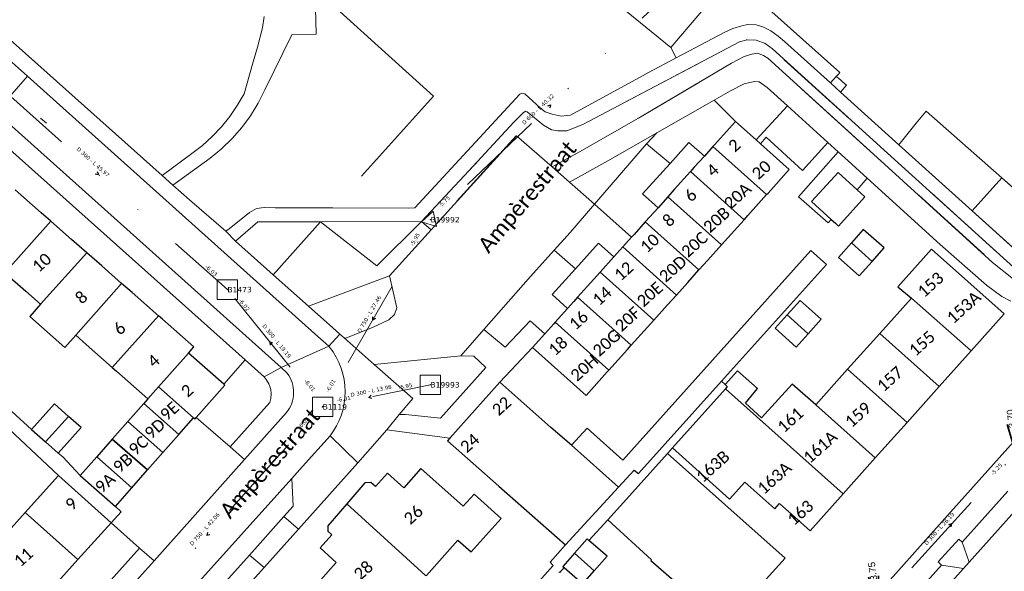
# Model space of a CAD drawing. Header units: metres. Extents: x 113074 to 114313, y 482627 to 483855.
# Tile 28 of 78: x 113354 to 113479, y 483419 to 483489. Entities that reach past the tile are written whole.
import ezdxf
from ezdxf.enums import TextEntityAlignment as Align

# ---------------------------------------------------------------- set-up
doc = ezdxf.new("R2010")
doc.units = ezdxf.units.M
doc.header["$MEASUREMENT"] = 0
doc.linetypes.add('DGN Style 2', pattern=[50.429501, 30.257701, -20.1718])
doc.linetypes.add('DGN Style 6', pattern=[30.473618, 0.016022, -6.408752, 11.215317, -6.408752, 0.016022, -6.408752])
for name, color, linetype, lineweight in [('BGT-Lijnen - BTD BEGROEID TERREINDEEL (v)', 94, 'Continuous', 13), ('BGT-Lijnen - BTD Groenvoorziening  gras- en kruidachtigen (v)', 94, 'Continuous', 13), ('BGT-Lijnen - BTD Groenvoorziening  heesters (v)', 94, 'Continuous', 13), ('BGT-Lijnen - BTD Struiken (v)', 94, 'Continuous', 13), ('BGT-Lijnen - Huisnummer overig (t)', 252, 'Continuous', 13), ('BGT-Lijnen - ORL Straatnaam (t)', 7, 'Continuous', 13), ('BGT-Lijnen - OTD Onverhard (v)', 7, 'Continuous', 13), ('BGT-Lijnen - OTD Open verharding (v)', 7, 'Continuous', 13), ('BGT-Lijnen - PND grondvlak pand (v_mv)', 1, 'Continuous', 13), ('BGT-Lijnen - WGD Fietspad (v)', 7, 'Continuous', 13), ('BGT-Lijnen - WGD Inrit (v)', 7, 'Continuous', 13), ('BGT-Lijnen - WGD Parkeervlak (v)', 7, 'Continuous', 13), ('BGT-Lijnen - WGD Rijbaan - Lokale weg (v)', 7, 'Continuous', 13), ('BGT-Lijnen - WGD Rijbaan - Lokale weg verkeersdrempel (v)', 7, 'Continuous', 13), ('BGT-Lijnen - WGD Voetpad (v)', 7, 'Continuous', 13), ('BGT-Lijnen - XXX Brandgang OTD (v)', 7, 'Continuous', 13), ('BGT-Lijnen - XXX Haagvoet BTD (v)', 211, 'Continuous', 13), ('N-INM-INSPECTIEPUT', 1, 'Continuous', 25), ('N-RI-PUTDEKSELHOOGTE-S', 7, 'Continuous', 35), ('Riolering - BOBs', 7, 'Continuous', 13), ('Riolering - Gemengd riool', 7, 'Continuous', 13), ('Riolering - KNOOP_NUMMER', 7, 'Continuous', 13), ('Riolering - KNOOP_RIOOLPUT', 7, 'Continuous', 13), ('Riolering - Leidingtekst', 7, 'Continuous', 13), ('Riolering - Level 63', 7, 'Continuous', 13), ('Riolering - Overstortriool', 7, 'Continuous', 13), ('Riolering - RIO-KNP', 4, 'Continuous', 13), ('Riolering - Stroomrichting', 7, 'Continuous', 13)]:
    doc.layers.add(name, color=color, linetype=linetype, lineweight=lineweight)
doc.styles.add('NLCS-ISO', font='arial.ttf')
doc.styles.add('Style-Calibri', font='calibri.ttf')
doc.styles.add('Style-Verdana', font='verdana.ttf')

# ---------------------------------------------------------------- blocks, each defined once
blk = doc.blocks.new('CDE bijzonder')
at = {"layer": 'Riolering - RIO-KNP', "color": 172}
for p, q in [((-1.14, -0.26), (0.34, 1.08)), ((0.34, 1.08), (0.76, -0.88)), ((0.76, -0.88), (-1.14, -0.26))]:
    blk.add_line(p, q, dxfattribs=at)
blk.add_3dface([(-1.14, -0.26), (0.34, 1.08), (0.76, -0.88)], dxfattribs=at)
blk = doc.blocks.new('rioput')
at = {"layer": 'Riolering - Level 63', "linetype": 'Continuous', "lineweight": 13}
blk.add_3dface([(-1.29, 1.24), (1.29, 1.24), (1.29, -1.24), (-1.29, -1.24)], dxfattribs=at)
blk = doc.blocks.new('SRI-PUTDEKSELHOOGTE-SO')
at = {"layer": 'N-RI-PUTDEKSELHOOGTE-S'}
blk.add_hatch(color=256, dxfattribs=at).paths.add_polyline_path([(0.712, 0.267), (0.587, 0.483), (0, 0)])
for p, q in [((0, 0), (1.174, 0.967)), ((0, 0), (1.424, 0.533)), ((0, 0), (0.587, 0.483)), ((0.612, 0.44), (0.687, 0.31))]:
    blk.add_line(p, q, dxfattribs=at)
at = {"ltscale": 0.1, "style": 'NLCS-ISO'}
blk.add_attdef('PUTHGT', text='', height=0.35, rotation=30, dxfattribs=at).set_placement((0.975, 0.57), align=Align.MIDDLE_LEFT)

msp = doc.modelspace()

# ---------------------------------------------------------------- linework, layer by layer
at = {"layer": 'BGT-Lijnen - BTD BEGROEID TERREINDEEL (v)', "linetype": 'DGN Style 2', "lineweight": 13, "flags": 128}
for points in [[(113392.44, 483523.13), (113397.28, 483517.96), (113436.53, 483485.91)], [(113436.53, 483485.91), (113441.45, 483491.67), (113439.67, 483493.47)], [(113392.04, 483463.74), (113384.08, 483463.73), (113381.23, 483461.28)], [(113381.23, 483461.28), (113386.02, 483457), (113392.04, 483463.74)], [(113384.86, 483444), (113382.47, 483446.17), (113379.76, 483443.07)], [(113385.14, 483443.65), (113384.86, 483443.99), (113384.86, 483444)], [(113385.58, 483442.8), (113385.46, 483443.11), (113385.14, 483443.65)], [(113379.76, 483443.07), (113379.89, 483442.96), (113376.25, 483438.83)], [(113385.76, 483441.9), (113385.71, 483442.42), (113385.58, 483442.8)], [(113385.61, 483440.73), (113385.71, 483441.25), (113385.76, 483441.9)], [(113376.25, 483438.83), (113380.55, 483435.09), (113385.61, 483440.73)]]:
    msp.add_lwpolyline(points, dxfattribs=at)
at = {"layer": 'BGT-Lijnen - BTD Groenvoorziening  gras- en kruidachtigen (v)', "linetype": 'DGN Style 2', "lineweight": 13, "flags": 128}
for points in [[(113436.53, 483485.91), (113397.28, 483517.96), (113394.08, 483490.88)], [(113458.02, 483482.74), (113444.3, 483495.01), (113443.66, 483494.26)], [(113443.66, 483494.26), (113441.45, 483491.67), (113436.53, 483485.91)], [(113394.08, 483490.88), (113406.37, 483479.69), (113393.61, 483465.49)], [(113443.43, 483487.84), (113444.41, 483488.32), (113445.56, 483488.67)], [(113445.56, 483488.67), (113446.31, 483488.83), (113447.38, 483488.79)], [(113447.38, 483488.79), (113448.25, 483488.52), (113449.24, 483488)], [(113436.53, 483485.91), (113437.24, 483484.57), (113443.43, 483487.84)], [(113449.24, 483488), (113450.19, 483487.33), (113450.99, 483486.66)], [(113433.7, 483482.7), (113437.24, 483484.57), (113436.53, 483485.91)], [(113450.99, 483486.66), (113456.82, 483481.39), (113457.57, 483482.23)], [(113423.79, 483477.31), (113432.95, 483482.3), (113433.7, 483482.7)], [(113457.57, 483482.23), (113457.84, 483482.53), (113458.02, 483482.74)], [(113404.01, 483465.52), (113417.35, 483479.96), (113417.63, 483480.11)], [(113417.63, 483480.11), (113417.99, 483480.02), (113419.98, 483478.17)], [(113419.98, 483478.17), (113420.59, 483477.73), (113421.47, 483477.41)], [(113421.47, 483477.41), (113422.6, 483477.16), (113423.79, 483477.31)], [(113393.61, 483465.49), (113403.24, 483465.48), (113404.01, 483465.52)]]:
    msp.add_lwpolyline(points, dxfattribs=at)
at = {"layer": 'BGT-Lijnen - BTD Groenvoorziening  heesters (v)', "linetype": 'DGN Style 2', "lineweight": 13, "flags": 128}
for points in [[(113445.87, 483481.27), (113444.14, 483480.4), (113442.06, 483479.21)], [(113447.21, 483481.56), (113446.6, 483481.46), (113445.87, 483481.27)], [(113448.79, 483480.83), (113447.77, 483481.52), (113447.21, 483481.56)], [(113447.41, 483474.14), (113451.37, 483478.49), (113448.79, 483480.83)], [(113444.77, 483476.5), (113442.06, 483479.21), (113434.77, 483475.04)], [(113442.06, 483479.21), (113444.77, 483476.5), (113447.41, 483474.14)], [(113456.51, 483473.82), (113451.37, 483478.49), (113447.41, 483474.14)], [(113468.99, 483477.79), (113467.74, 483476.27)], [(113474.85, 483465.11), (113478.61, 483469.33), (113468.99, 483477.79)], [(113442.09, 483473.51), (113444.77, 483476.5)], [(113467.74, 483476.27), (113465.51, 483473.54), (113474.85, 483465.11)], [(113433.46, 483473.63), (113434.77, 483475.04), (113428.93, 483471.69)], [(113434.77, 483475.04), (113433.46, 483473.63), (113436.46, 483471.16)], [(113426.85, 483465.97), (113433.46, 483473.63)], [(113436.46, 483471.16), (113433.46, 483473.63), (113426.85, 483465.97)], [(113438.84, 483473.81), (113436.46, 483471.16), (113432.97, 483467.27)], [(113436.46, 483471.16), (113438.84, 483473.81), (113440.81, 483472.09)], [(113439.53, 483470.66), (113440.81, 483472.09), (113438.84, 483473.81)], [(113440.81, 483472.09), (113441.9, 483473.3), (113442.09, 483473.51)], [(113447.41, 483474.14), (113447.94, 483473.66), (113448.65, 483474.49)], [(113448.65, 483474.49), (113453.27, 483470.25), (113456.51, 483473.82)], [(113459.1, 483471.47), (113457.8, 483472.64), (113452.77, 483466.92)], [(113428.93, 483471.69), (113423.69, 483468.78), (113426.85, 483465.97)], [(113432.97, 483467.27), (113436.46, 483471.16)], [(113461.52, 483469.27), (113459.1, 483471.47)], [(113436.17, 483466.92), (113436.98, 483467.82), (113439.04, 483470.11)], [(113439.04, 483470.11), (113439.53, 483470.66)], [(113456.92, 483464.03), (113454.42, 483466.3), (113457.8, 483470.02)], [(113457.8, 483470.02), (113460.24, 483467.81), (113461.52, 483469.27)], [(113478.61, 483469.33), (113474.85, 483465.11), (113484.06, 483456.79)], [(113486.87, 483461.99), (113478.61, 483469.33)], [(113432.97, 483467.27), (113434.92, 483465.52), (113436.17, 483466.92)], [(113434.43, 483464.97), (113434.92, 483465.52), (113432.97, 483467.27)], [(113426.85, 483465.97), (113423.76, 483462.39), (113421.72, 483460.12)], [(113426.85, 483465.97), (113431.55, 483461.76), (113431.88, 483462.13)], [(113430.44, 483460.53), (113431.55, 483461.76), (113426.85, 483465.97)], [(113452.77, 483466.92), (113456.54, 483463.6), (113456.92, 483464.03)], [(113431.88, 483462.13), (113433.3, 483463.72), (113434.43, 483464.97)], [(113392.04, 483463.74), (113386.02, 483457), (113390.49, 483453.01)], [(113404.86, 483463.76), (113392.04, 483463.74), (113399.21, 483458.11)], [(113399.21, 483458.11), (113392.04, 483463.74)], [(113406.09, 483462.71), (113404.86, 483463.76), (113399.21, 483458.11)], [(113399.21, 483458.11), (113404.86, 483463.76)], [(113390.49, 483453.01), (113400.79, 483456.87), (113406.09, 483462.71)], [(113421.72, 483460.12), (113424.42, 483457.74), (113427.36, 483461.01)], [(113429.32, 483459.29), (113427.36, 483461.01), (113424.42, 483457.74)], [(113427.36, 483461.01), (113429.32, 483459.29), (113430.44, 483460.53)], [(113421.72, 483460.12), (113418.71, 483456.77), (113412.8, 483450.03)], [(113421.48, 483454.47), (113424.42, 483457.74), (113421.72, 483460.12)], [(113427.58, 483457.34), (113429.32, 483459.29)], [(113424.42, 483457.74), (113421.48, 483454.47), (113423.43, 483452.72)], [(113424.71, 483454.14), (113426.77, 483456.44), (113427.58, 483457.34)], [(113400.79, 483456.87), (113390.49, 483453.01), (113393.59, 483450.24)], [(113401.45, 483451.92), (113401.73, 483452.78), (113400.79, 483456.87)], [(113423.43, 483452.72), (113421.48, 483454.47)], [(113423.43, 483452.72), (113424.22, 483453.6), (113424.71, 483454.14)], [(113421.67, 483450.75), (113421.85, 483450.95), (113423.43, 483452.72)], [(113398.73, 483450.34), (113400.73, 483451.28), (113401.45, 483451.92)], [(113412.8, 483450.03), (113415.48, 483447.8), (113418.66, 483451.15)], [(113418.66, 483451.15), (113420.52, 483449.48), (113421.67, 483450.75)], [(113393.59, 483450.24), (113394.5, 483449.42), (113395.02, 483448.96)], [(113395.02, 483448.96), (113395.23, 483448.92), (113398.73, 483450.34)], [(113409.87, 483446.69), (113398.85, 483445.6), (113403.76, 483441.27)], [(113413.03, 483445.21), (113411.52, 483446.66), (113409.87, 483446.69)], [(113402.83, 483439.23), (113407.3, 483438.75), (113413.03, 483445.21)], [(113403.76, 483441.27), (113402.01, 483439.24), (113402.83, 483439.23)]]:
    msp.add_lwpolyline(points, dxfattribs=at)
at = {"layer": 'BGT-Lijnen - BTD Struiken (v)', "linetype": 'DGN Style 2', "lineweight": 13, "flags": 128}
for points in [[(113457.81, 483482.06), (113457.57, 483482.23), (113456.82, 483481.39)], [(113456.82, 483481.39), (113458.1, 483480.23), (113458.87, 483481.11)], [(113458.87, 483481.11), (113458.7, 483481.25), (113457.81, 483482.06)]]:
    msp.add_lwpolyline(points, dxfattribs=at)
at = {"layer": 'BGT-Lijnen - ORL Straatnaam (t)', "linetype": 'Continuous', "lineweight": 13, "flags": 128}
msp.add_lwpolyline([(113356.46, 483476.93), (113357.21, 483476.27)], dxfattribs=at)
at = {"layer": 'BGT-Lijnen - OTD Onverhard (v)', "linetype": 'Continuous', "lineweight": 13, "flags": 128}
for points in [[(113444.3, 483495.01), (113458.02, 483482.74), (113457.84, 483482.53)], [(113457.84, 483482.53), (113457.57, 483482.23), (113457.81, 483482.06)], [(113457.81, 483482.06), (113458.7, 483481.25), (113458.87, 483481.11)], [(113458.87, 483481.11), (113458.1, 483480.23), (113465.51, 483473.54)], [(113465.51, 483473.54), (113467.74, 483476.27), (113468.99, 483477.79)], [(113468.99, 483477.79), (113478.61, 483469.33), (113486.87, 483461.99)]]:
    msp.add_lwpolyline(points, dxfattribs=at)
at = {"layer": 'BGT-Lijnen - OTD Open verharding (v)', "linetype": 'Continuous', "lineweight": 13, "flags": 128}
for points in [[(113388.37, 483487.5), (113391.48, 483487.58), (113391.41, 483490.9)], [(113384.86, 483489.85), (113384.67, 483488.39), (113384.03, 483485.94)], [(113384.13, 483478.83), (113384.97, 483480.5), (113388.37, 483487.5)], [(113384.03, 483485.94), (113383.4, 483483.78), (113382.31, 483479.99)], [(113382.31, 483479.99), (113381.46, 483478.52), (113380.5, 483477.13)], [(113382.04, 483475.72), (113383.15, 483477.23), (113384.13, 483478.83)], [(113380.5, 483477.13), (113379.44, 483475.81), (113378.28, 483474.57)], [(113379.46, 483473.02), (113380.81, 483474.32), (113382.04, 483475.72)], [(113378.28, 483474.57), (113377.02, 483473.44), (113375.69, 483472.4)], [(113375.69, 483472.4), (113371.9, 483469.64), (113373.28, 483468.41)], [(113373.28, 483468.41), (113378.01, 483471.84), (113379.46, 483473.02)]]:
    msp.add_lwpolyline(points, dxfattribs=at)
at = {"layer": 'BGT-Lijnen - PND grondvlak pand (v_mv)', "linetype": 'Continuous', "lineweight": 25, "flags": 128}
for points in [[(113444.77, 483476.5), (113442.09, 483473.51), (113441.9, 483473.3)], [(113447.94, 483473.66), (113447.41, 483474.14), (113444.77, 483476.5)], [(113448.9, 483467.39), (113451.59, 483470.39), (113447.94, 483473.66)], [(113441.9, 483473.3), (113440.81, 483472.09), (113439.53, 483470.66)], [(113441.9, 483473.3), (113448.72, 483467.19), (113448.9, 483467.39)], [(113448.72, 483467.19), (113441.9, 483473.3)], [(113439.04, 483470.11), (113436.98, 483467.82), (113436.17, 483466.92)], [(113439.53, 483470.66), (113439.04, 483470.11), (113445.85, 483463.99)], [(113443.8, 483461.7), (113445.85, 483463.99), (113439.04, 483470.11)], [(113457.8, 483470.02), (113454.42, 483466.3), (113456.92, 483464.03)], [(113460.24, 483467.81), (113457.8, 483470.02)], [(113357.77, 483463.8), (113356.54, 483464.89), (113353.22, 483467.81)], [(113445.85, 483463.99), (113446.35, 483464.55), (113448.72, 483467.19)], [(113457.85, 483463.19), (113461.22, 483466.92), (113460.24, 483467.81)], [(113436.17, 483466.92), (113434.92, 483465.52), (113434.43, 483464.97)], [(113442.99, 483460.8), (113436.17, 483466.92)], [(113436.17, 483466.92), (113442.99, 483460.8), (113443.8, 483461.7)], [(113434.43, 483464.97), (113433.3, 483463.72), (113440.12, 483457.61)], [(113350.72, 483458.28), (113351.92, 483457.23), (113357.77, 483463.8)], [(113357.77, 483463.8), (113351.92, 483457.23), (113354.57, 483454.9)], [(113362.32, 483459.79), (113360.38, 483461.5), (113357.77, 483463.8)], [(113433.3, 483463.72), (113431.88, 483462.13), (113431.55, 483461.76)], [(113440.12, 483457.61), (113433.3, 483463.72)], [(113456.92, 483464.03), (113457.47, 483463.54), (113457.85, 483463.19)], [(113463.64, 483460.43), (113461, 483462.75), (113459.5, 483461.05)], [(113431.55, 483461.76), (113430.44, 483460.53), (113437.26, 483454.41)], [(113459.5, 483461.05), (113457.85, 483459.18), (113460.49, 483456.85)], [(113460.49, 483456.85), (113462.12, 483458.7), (113459.5, 483461.05)], [(113459.5, 483461.05), (113462.12, 483458.7), (113463.64, 483460.43)], [(113354.57, 483454.9), (113356.45, 483453.24), (113362.32, 483459.79)], [(113362.32, 483459.79), (113356.45, 483453.24), (113355.09, 483451.7)], [(113366.76, 483455.88), (113364.24, 483458.11), (113362.32, 483459.79)], [(113454.36, 483460.09), (113430.45, 483433.43), (113425.9, 483437.5)], [(113430.44, 483460.53), (113429.32, 483459.29), (113427.58, 483457.34)], [(113436.14, 483453.17), (113437.26, 483454.41), (113430.44, 483460.53)], [(113440.12, 483457.61), (113441.24, 483458.86), (113442.99, 483460.8)], [(113456.33, 483458.32), (113454.36, 483460.09)], [(113478.9, 483452.01), (113469.68, 483460.25), (113465.4, 483455.46)], [(113427.58, 483457.34), (113426.77, 483456.44), (113424.71, 483454.14)], [(113433.59, 483450.33), (113434.39, 483451.22), (113427.58, 483457.34)], [(113427.58, 483457.34), (113434.39, 483451.22), (113436.14, 483453.17)], [(113432.46, 483431.7), (113442.99, 483443.44), (113456.33, 483458.32)], [(113437.26, 483454.41), (113438.69, 483456.02), (113440.12, 483457.61)], [(113360.92, 483449.3), (113366.76, 483455.88)], [(113366.76, 483455.88), (113360.92, 483449.3), (113362.27, 483448.12)], [(113371.45, 483451.77), (113368.09, 483454.72), (113366.76, 483455.88)], [(113465.4, 483455.46), (113467.13, 483454)], [(113424.71, 483454.14), (113424.22, 483453.6), (113423.43, 483452.72)], [(113431.53, 483448.03), (113424.71, 483454.14)], [(113424.71, 483454.14), (113431.53, 483448.03), (113433.59, 483450.33)], [(113455.65, 483451.33), (113452.97, 483453.73), (113451.32, 483451.9)], [(113467.13, 483454), (113463.09, 483449.51), (113470.64, 483442.76)], [(113467.13, 483454), (113474.7, 483447.31), (113478.9, 483452.01)], [(113470.64, 483442.76), (113474.7, 483447.31), (113467.13, 483454)], [(113423.43, 483452.72), (113421.85, 483450.95), (113428.66, 483444.84)], [(113355.09, 483451.7), (113359.56, 483447.76), (113360.92, 483449.3)], [(113362.27, 483448.12), (113365.57, 483445.21), (113371.45, 483451.77)], [(113371.94, 483451.33), (113371.45, 483451.77), (113365.57, 483445.21)], [(113375.26, 483447.04), (113375.94, 483447.81), (113371.94, 483451.33)], [(113421.85, 483450.95), (113421.67, 483450.75), (113420.52, 483449.48)], [(113428.66, 483444.84), (113421.85, 483450.95)], [(113451.32, 483451.9), (113449.79, 483450.19), (113452.46, 483447.79)], [(113452.46, 483447.79), (113454, 483449.5), (113451.32, 483451.9)], [(113451.32, 483451.9), (113454, 483449.5), (113455.65, 483451.33)], [(113420.52, 483449.48), (113418.98, 483447.76), (113425.8, 483441.64)], [(113463.09, 483449.51), (113459.02, 483444.97), (113466.57, 483438.22)], [(113466.57, 483438.22), (113470.64, 483442.76), (113463.09, 483449.51)], [(113428.66, 483444.84), (113431.04, 483447.48), (113431.53, 483448.03)], [(113370.1, 483441.23), (113371.44, 483442.75), (113375.26, 483447.04)], [(113375.26, 483447.04), (113371.44, 483442.75), (113375.9, 483438.8)], [(113379.89, 483442.96), (113379.76, 483443.07), (113375.26, 483447.04)], [(113365.57, 483445.21), (113366.12, 483444.73), (113370.1, 483441.23)], [(113425.8, 483441.64), (113428.48, 483444.64), (113428.66, 483444.84)], [(113447.58, 483442.53), (113445.04, 483444.78), (113443.46, 483443.03)], [(113459.02, 483444.97), (113454.97, 483440.46), (113462.53, 483433.7)], [(113462.53, 483433.7), (113466.57, 483438.22), (113459.02, 483444.97)], [(113414.82, 483443.33), (113408.47, 483436.19), (113408.18, 483435.87)], [(113423.94, 483435.32), (113421.31, 483437.55), (113414.82, 483443.33)], [(113375.9, 483438.8), (113371.44, 483442.75), (113370.1, 483441.23)], [(113376.25, 483438.83), (113379.89, 483442.96)], [(113443.49, 483442.5), (113436.75, 483434.97), (113444.02, 483428.46)], [(113443.46, 483443.03), (113443.73, 483442.78), (113443.49, 483442.5)], [(113454.24, 483424.43), (113458.44, 483429.13), (113443.49, 483442.5)], [(113443.49, 483442.5), (113458.44, 483429.13), (113462.53, 483433.7)], [(113448.07, 483438.8), (113446.02, 483440.68), (113447.58, 483442.53)], [(113454.97, 483440.46), (113451.97, 483443.07), (113448.07, 483438.8)], [(113370.1, 483441.23), (113369.56, 483440.62), (113374.04, 483436.69)], [(113359.99, 483438.98), (113358.22, 483440.56), (113355.32, 483437.33)], [(113374.04, 483436.69), (113369.56, 483440.62), (113367.54, 483438.33)], [(113462.53, 483433.7), (113454.97, 483440.46)], [(113355.32, 483437.33), (113357.1, 483435.75), (113359.99, 483438.98)], [(113359.99, 483438.98), (113357.1, 483435.75), (113358.71, 483434.32)], [(113358.71, 483434.32), (113361.6, 483437.55), (113359.99, 483438.98)], [(113372.01, 483434.38), (113367.54, 483438.33), (113365.57, 483436.09)], [(113367.54, 483438.33), (113372.01, 483434.38), (113374.04, 483436.69)], [(113374.04, 483436.69), (113375.9, 483438.8)], [(113375.9, 483438.8), (113376.08, 483438.64), (113376.25, 483438.83)], [(113425.9, 483437.5), (113423.94, 483435.32), (113429.91, 483429.96)], [(113365.57, 483436.09), (113363.59, 483433.84), (113368.05, 483429.89)], [(113368.05, 483429.89), (113370.05, 483432.16), (113365.57, 483436.09)], [(113365.57, 483436.09), (113370.05, 483432.16), (113372.01, 483434.38)], [(113408.18, 483435.87), (113414.68, 483430.09), (113423.16, 483422.63)], [(113423.16, 483422.63), (113429.91, 483429.96), (113423.94, 483435.32)], [(113363.59, 483433.84), (113361.49, 483431.45), (113365.96, 483427.51)], [(113365.96, 483427.51), (113368.05, 483429.89), (113363.59, 483433.84)], [(113436.11, 483434.26), (113430.54, 483428.03), (113428.53, 483425.84)], [(113443.43, 483412.45), (113451.08, 483420.93), (113436.11, 483434.26)], [(113404.79, 483432.34), (113402.6, 483429.9), (113400.54, 483431.75)], [(113411.56, 483429.08), (113410.18, 483427.54), (113404.79, 483432.34)], [(113429.91, 483429.96), (113431.87, 483432.15), (113432.46, 483431.7)], [(113358.74, 483431.46), (113354.52, 483426.77), (113361.21, 483420.77)], [(113361.21, 483420.77), (113365.42, 483425.46), (113358.74, 483431.46)], [(113400.54, 483431.75), (113399.02, 483430.06), (113398.43, 483430.58)], [(113398.43, 483430.58), (113397.68, 483430.53), (113395.36, 483427.85)], [(113444.02, 483428.46), (113445.97, 483430.63), (113449.76, 483427.24)], [(113411.19, 483421.73), (113415, 483426.01), (113411.56, 483429.08)], [(113395.36, 483427.85), (113392.96, 483425.07), (113392.98, 483424.36)], [(113405.33, 483418.8), (113395.36, 483427.85)], [(113395.36, 483427.85), (113405.33, 483418.8), (113405.5, 483418.72)], [(113449.76, 483427.24), (113450.36, 483427.91), (113454.24, 483424.43)], [(113354.52, 483426.77), (113350.57, 483422.37), (113348.39, 483424.33)], [(113357.22, 483416.33), (113361.21, 483420.77), (113354.52, 483426.77)], [(113428.53, 483425.84), (113434.11, 483420.75), (113434.01, 483420.64)], [(113392.98, 483424.36), (113393.48, 483423.91), (113391.98, 483422.24)], [(113426.14, 483423.2), (113425.91, 483423.4), (113424.32, 483421.58)], [(113391.98, 483422.24), (113394.04, 483420.38), (113392.01, 483418.14)], [(113405.5, 483418.72), (113409.48, 483423.25), (113411.19, 483421.73)], [(113428.45, 483421.19), (113426.14, 483423.2)], [(113424.32, 483421.58), (113422.83, 483419.89), (113423.01, 483419.74)], [(113424.32, 483421.58), (113426.82, 483419.34), (113428.45, 483421.19)], [(113426.82, 483419.34), (113424.32, 483421.58)], [(113423.01, 483419.74), (113425.35, 483417.67), (113426.82, 483419.34)], [(113434.01, 483420.64), (113436.29, 483418.66), (113443.43, 483412.45)]]:
    msp.add_lwpolyline(points, dxfattribs=at)
at = {"layer": 'BGT-Lijnen - WGD Fietspad (v)', "linetype": 'Continuous', "lineweight": 13, "flags": 128}
for points in [[(113446.86, 483485.07), (113445.86, 483484.74), (113444.27, 483483.89)], [(113448.32, 483484.9), (113447.56, 483485.2), (113446.86, 483485.07)], [(113463.24, 483471.48), (113448.86, 483484.56), (113448.32, 483484.9)], [(113444.27, 483483.89), (113432.43, 483476.93), (113424.65, 483472.45)], [(113444.14, 483480.4), (113445.87, 483481.27), (113446.6, 483481.46)], [(113446.6, 483481.46), (113447.21, 483481.56), (113447.77, 483481.52)], [(113447.77, 483481.52), (113448.79, 483480.83), (113451.37, 483478.49)], [(113434.77, 483475.04), (113442.06, 483479.21), (113444.14, 483480.4)], [(113451.37, 483478.49), (113456.51, 483473.82), (113457.8, 483472.64)], [(113423.69, 483468.78), (113428.93, 483471.69), (113434.77, 483475.04)], [(113424.65, 483472.45), (113421.45, 483470.72), (113423.69, 483468.78)], [(113457.8, 483472.64), (113459.1, 483471.47), (113461.52, 483469.27)], [(113480.08, 483456.45), (113477.44, 483458.57), (113463.24, 483471.48)], [(113461.52, 483469.27), (113470.77, 483460.86), (113476.65, 483455.67)], [(113476.65, 483455.67), (113478.62, 483454.21), (113479.74, 483453.64)]]:
    msp.add_lwpolyline(points, dxfattribs=at)
at = {"layer": 'BGT-Lijnen - WGD Inrit (v)', "linetype": 'Continuous', "lineweight": 13, "flags": 128}
for points in [[(113394.5, 483449.42), (113393.07, 483447.89), (113393.07, 483447.89)], [(113398.85, 483445.6), (113395.02, 483448.96), (113394.5, 483449.42)], [(113393.07, 483447.89), (113393.19, 483447.78), (113393.64, 483447.17)], [(113393.64, 483447.17), (113394.03, 483446.52), (113394.37, 483445.84)], [(113394.37, 483445.84), (113394.65, 483445.13), (113394.87, 483444.41)], [(113402.01, 483439.24), (113403.76, 483441.27), (113398.85, 483445.6)], [(113394.87, 483444.41), (113395.03, 483443.67), (113395.13, 483442.91)], [(113395.13, 483442.91), (113395.17, 483442.15), (113395.14, 483441.4)], [(113395.14, 483441.4), (113395.05, 483440.64), (113394.89, 483439.9)], [(113394.89, 483439.9), (113394.68, 483439.17), (113394.41, 483438.46)], [(113375.9, 483438.8), (113374.04, 483436.69), (113372.01, 483434.38)], [(113376.25, 483438.83), (113376.08, 483438.64), (113375.9, 483438.8)], [(113382.37, 483433.48), (113380.55, 483435.09), (113376.25, 483438.83)], [(113394.41, 483438.46), (113394.07, 483437.78), (113393.69, 483437.13)], [(113396.77, 483433.07), (113400.44, 483437.28), (113402.01, 483439.24)], [(113393.69, 483437.13), (113393.25, 483436.51), (113396.77, 483433.07)], [(113372.01, 483434.38), (113370.05, 483432.16), (113368.05, 483429.89)], [(113369.02, 483422.22), (113370.88, 483420.62), (113382.37, 483433.48)], [(113368.05, 483429.89), (113365.96, 483427.51), (113366.71, 483426.85)], [(113366.71, 483426.85), (113365.42, 483425.46), (113369.02, 483422.22)], [(113389.23, 483424.64), (113387.37, 483426.24), (113382.99, 483421.34)], [(113382.99, 483421.34), (113384.87, 483419.77), (113389.23, 483424.64)]]:
    msp.add_lwpolyline(points, dxfattribs=at)
at = {"layer": 'BGT-Lijnen - WGD Parkeervlak (v)', "linetype": 'Continuous', "lineweight": 13, "flags": 128}
for points in [[(113421.45, 483470.72), (113416.92, 483474.66), (113406.09, 483462.71)], [(113426.85, 483465.97), (113423.69, 483468.78), (113421.45, 483470.72)], [(113421.72, 483460.12), (113423.76, 483462.39), (113426.85, 483465.97)], [(113406.09, 483462.71), (113400.79, 483456.87), (113401.73, 483452.78)], [(113412.8, 483450.03), (113418.71, 483456.77), (113421.72, 483460.12)], [(113401.73, 483452.78), (113401.45, 483451.92), (113400.73, 483451.28)], [(113400.73, 483451.28), (113398.73, 483450.34), (113395.23, 483448.92)], [(113398.85, 483445.6), (113409.87, 483446.69), (113412.8, 483450.03)], [(113395.23, 483448.92), (113395.02, 483448.96), (113398.85, 483445.6)], [(113474.45, 483420.43), (113485.67, 483432.97)], [(113388.38, 483431.07), (113353.19, 483391.89), (113356.8, 483392.08)], [(113387.37, 483426.24), (113388.57, 483427.58), (113388.38, 483431.07)], [(113479.39, 483429.45), (113473.58, 483422.99), (113474.45, 483420.43)], [(113374.7, 483412.08), (113382.99, 483421.34), (113387.37, 483426.24)], [(113461.51, 483405.98), (113473.74, 483419.64)], [(113473.74, 483419.64), (113470.96, 483420.07), (113465.21, 483413.67)]]:
    msp.add_lwpolyline(points, dxfattribs=at)
at = {"layer": 'BGT-Lijnen - WGD Rijbaan - Lokale weg (v)', "linetype": 'Continuous', "lineweight": 13, "flags": 128}
for points in [[(113354.79, 483482.24), (113350.76, 483477.66), (113366.63, 483463.52)], [(113391.3, 483449.49), (113369.1, 483469.42), (113354.79, 483482.24)], [(113366.63, 483463.52), (113387.02, 483445.18), (113393.07, 483447.89)], [(113393.07, 483447.89), (113393.07, 483447.89), (113391.3, 483449.49)], [(113393.19, 483447.78), (113393.07, 483447.89), (113387.02, 483445.18)], [(113394.03, 483446.52), (113393.64, 483447.17), (113393.19, 483447.78)], [(113394.65, 483445.13), (113394.37, 483445.84), (113394.03, 483446.52)], [(113387.02, 483445.18), (113387.81, 483444.47), (113388, 483444.2)], [(113395.03, 483443.67), (113394.87, 483444.41), (113394.65, 483445.13)], [(113388, 483444.2), (113388.16, 483443.9), (113388.3, 483443.6)], [(113388.3, 483443.6), (113388.42, 483443.29), (113388.51, 483442.96)], [(113395.17, 483442.15), (113395.13, 483442.91), (113395.03, 483443.67)], [(113388.51, 483442.96), (113388.57, 483442.63), (113388.61, 483442.3)], [(113388.61, 483442.3), (113388.62, 483441.96), (113388.6, 483441.63)], [(113395.05, 483440.64), (113395.14, 483441.4), (113395.17, 483442.15)], [(113388.48, 483440.97), (113388.38, 483440.65), (113388.25, 483440.33)], [(113388.6, 483441.63), (113388.55, 483441.29), (113388.48, 483440.97)], [(113387.93, 483439.75), (113387.73, 483439.48), (113382.37, 483433.48)], [(113388.25, 483440.33), (113388.1, 483440.03), (113387.93, 483439.75)], [(113394.68, 483439.17), (113394.89, 483439.9), (113395.05, 483440.64)], [(113394.07, 483437.78), (113394.41, 483438.46), (113394.68, 483439.17)], [(113393.25, 483436.51), (113393.69, 483437.13), (113394.07, 483437.78)], [(113388.38, 483431.07), (113389.76, 483432.6), (113393.25, 483436.51)], [(113382.37, 483433.48), (113370.88, 483420.62), (113362.93, 483411.73)], [(113485.67, 483432.97), (113474.45, 483420.43), (113473.74, 483419.64)], [(113353.19, 483391.89), (113388.38, 483431.07)], [(113473.74, 483419.64), (113461.51, 483405.98), (113460.67, 483405.04)]]:
    msp.add_lwpolyline(points, dxfattribs=at)
at = {"layer": 'BGT-Lijnen - WGD Rijbaan - Lokale weg verkeersdrempel (v)', "linetype": 'Continuous', "lineweight": 13, "flags": 128}
msp.add_lwpolyline([(113350.76, 483477.66), (113354.79, 483482.24), (113347.74, 483488.55)], dxfattribs=at)
at = {"layer": 'BGT-Lijnen - WGD Voetpad (v)', "linetype": 'Continuous', "lineweight": 13, "flags": 128}
for points in [[(113371.9, 483469.64), (113356.11, 483483.74), (113306.81, 483527.77)], [(113341.35, 483494.26), (113347.74, 483488.55), (113354.79, 483482.24)], [(113446.31, 483488.83), (113445.56, 483488.67), (113444.41, 483488.32)], [(113448.25, 483488.52), (113447.38, 483488.79), (113446.31, 483488.83)], [(113450.19, 483487.33), (113449.24, 483488), (113448.25, 483488.52)], [(113444.41, 483488.32), (113443.43, 483487.84), (113437.24, 483484.57)], [(113456.82, 483481.39), (113450.99, 483486.66), (113450.19, 483487.33)], [(113425.35, 483476.11), (113445.27, 483486.61), (113446.23, 483486.89)], [(113446.23, 483486.89), (113447.38, 483486.85), (113448.53, 483486.42)], [(113448.53, 483486.42), (113449.45, 483485.72), (113464.1, 483472.45)], [(113437.24, 483484.57), (113433.7, 483482.7), (113432.95, 483482.3)], [(113354.79, 483482.24), (113369.1, 483469.42), (113391.3, 483449.49)], [(113432.95, 483482.3), (113423.79, 483477.31), (113422.6, 483477.16)], [(113465.51, 483473.54), (113458.1, 483480.23), (113456.82, 483481.39)], [(113417.35, 483479.96), (113404.01, 483465.52), (113403.24, 483465.48)], [(113417.99, 483480.02), (113417.63, 483480.11), (113417.35, 483479.96)], [(113420.59, 483477.73), (113419.98, 483478.17), (113417.99, 483480.02)], [(113366.63, 483463.52), (113350.76, 483477.66), (113349.88, 483478.44)], [(113410.9, 483470.23), (113416.58, 483476.42), (113417.8, 483477.61)], [(113417.8, 483477.61), (113418.09, 483477.79), (113418.29, 483477.72)], [(113418.29, 483477.72), (113420.35, 483476.04), (113421.37, 483475.44)], [(113422.6, 483477.16), (113421.47, 483477.41), (113420.59, 483477.73)], [(113423.34, 483475.31), (113425.35, 483476.11)], [(113349.92, 483475.25), (113350.92, 483474.36), (113382.47, 483446.17)], [(113421.37, 483475.44), (113422.27, 483475.3), (113423.34, 483475.31)], [(113484.06, 483456.79), (113474.85, 483465.11), (113465.51, 483473.54)], [(113464.1, 483472.45), (113482.79, 483455.51), (113484.06, 483456.79)], [(113375.38, 483466.53), (113373.28, 483468.41), (113371.9, 483469.64)], [(113392.04, 483463.74), (113404.86, 483463.76), (113410.9, 483470.23)], [(113381.23, 483461.28), (113379.99, 483462.56), (113375.38, 483466.53)], [(113383.91, 483465.41), (113382.99, 483464.92), (113380.42, 483462.83)], [(113386.28, 483465.5), (113384.88, 483465.57), (113383.91, 483465.41)], [(113403.24, 483465.48), (113393.61, 483465.49), (113386.28, 483465.5)], [(113384.86, 483443.99), (113387.02, 483445.18), (113366.63, 483463.52)], [(113381.23, 483461.28), (113384.08, 483463.73), (113392.04, 483463.74)], [(113380.42, 483462.83), (113379.99, 483462.56), (113381.23, 483461.28)], [(113390.49, 483453.01), (113386.02, 483457), (113381.23, 483461.28)], [(113394.5, 483449.42), (113393.59, 483450.24), (113390.49, 483453.01)], [(113418.66, 483451.15), (113415.48, 483447.8), (113412.8, 483450.03)], [(113418.98, 483447.76), (113420.52, 483449.48), (113418.66, 483451.15)], [(113412.8, 483450.03), (113409.87, 483446.69), (113411.52, 483446.66)], [(113391.3, 483449.49), (113393.07, 483447.89), (113394.5, 483449.42)], [(113408.47, 483436.19), (113414.82, 483443.33), (113418.98, 483447.76)], [(113382.47, 483446.17), (113384.86, 483444), (113384.86, 483443.99)], [(113411.52, 483446.66), (113413.03, 483445.21), (113407.3, 483438.75)], [(113387.81, 483444.47), (113387.02, 483445.18), (113384.86, 483443.99)], [(113384.86, 483443.99), (113385.14, 483443.65), (113385.46, 483443.11)], [(113388.16, 483443.9), (113388, 483444.2), (113387.81, 483444.47)], [(113388.42, 483443.29), (113388.3, 483443.6), (113388.16, 483443.9)], [(113357.1, 483435.75), (113355.32, 483437.33), (113349.81, 483442.32)], [(113385.46, 483443.11), (113385.58, 483442.8), (113385.71, 483442.42)], [(113385.71, 483442.42), (113385.76, 483441.9), (113385.71, 483441.25)], [(113388.57, 483442.63), (113388.51, 483442.96), (113388.42, 483443.29)], [(113388.62, 483441.96), (113388.61, 483442.3), (113388.57, 483442.63)], [(113486.1, 483442.47), (113483.73, 483439.81), (113471.37, 483426)], [(113385.71, 483441.25), (113385.61, 483440.73), (113380.55, 483435.09)], [(113388.38, 483440.65), (113388.48, 483440.97), (113388.55, 483441.29)], [(113388.55, 483441.29), (113388.6, 483441.63), (113388.62, 483441.96)], [(113387.73, 483439.48), (113387.93, 483439.75), (113388.1, 483440.03)], [(113388.1, 483440.03), (113388.25, 483440.33), (113388.38, 483440.65)], [(113351.01, 483438.66), (113358.74, 483431.46), (113365.42, 483425.46)], [(113380.55, 483435.09), (113382.37, 483433.48), (113387.73, 483439.48)], [(113402.01, 483439.24), (113400.44, 483437.28), (113408.47, 483436.19)], [(113407.3, 483438.75), (113402.83, 483439.23), (113402.01, 483439.24)], [(113396.77, 483433.07), (113393.25, 483436.51), (113389.76, 483432.6)], [(113359.27, 483433.83), (113358.71, 483434.32), (113357.1, 483435.75)], [(113365.96, 483427.51), (113361.49, 483431.45), (113359.27, 483433.83)], [(113389.76, 483432.6), (113388.38, 483431.07), (113388.57, 483427.58)], [(113389.23, 483424.64), (113396.77, 483433.07)], [(113473.14, 483423.38), (113473.58, 483422.99), (113479.39, 483429.45)], [(113365.42, 483425.46), (113366.71, 483426.85), (113365.96, 483427.51)], [(113388.57, 483427.58), (113387.37, 483426.24), (113389.23, 483424.64)], [(113471.37, 483426), (113452.63, 483404.98), (113429.33, 483379.09)], [(113470.96, 483420.07), (113470.52, 483420.46), (113473.14, 483423.38)], [(113370.88, 483420.62), (113369.02, 483422.22), (113361.07, 483413.33)], [(113384.87, 483419.77), (113382.99, 483421.34), (113374.7, 483412.08)], [(113361.07, 483413.33), (113362.93, 483411.73), (113370.88, 483420.62)], [(113374.7, 483412.08), (113376.54, 483410.46), (113384.87, 483419.77)], [(113461.04, 483408.94), (113465.21, 483413.67), (113470.96, 483420.07)]]:
    msp.add_lwpolyline(points, dxfattribs=at)
at = {"layer": 'BGT-Lijnen - XXX Brandgang OTD (v)', "linetype": 'Continuous', "lineweight": 13, "flags": 128}
for points in [[(113442.99, 483443.44), (113432.46, 483431.7), (113431.87, 483432.15)], [(113443.73, 483442.78), (113443.46, 483443.03), (113442.99, 483443.44)], [(113436.75, 483434.97), (113443.49, 483442.5), (113443.73, 483442.78)], [(113430.54, 483428.03), (113436.11, 483434.26), (113436.75, 483434.97)], [(113431.87, 483432.15), (113429.91, 483429.96), (113423.16, 483422.63)], [(113426.14, 483423.2), (113428.53, 483425.84), (113430.54, 483428.03)], [(113424.32, 483421.58), (113425.91, 483423.4), (113426.14, 483423.2)], [(113423.16, 483422.63), (113421.22, 483420.42), (113421.61, 483420.02)], [(113423.01, 483419.74), (113422.83, 483419.89), (113424.32, 483421.58)], [(113421.61, 483420.02), (113379.99, 483373.51), (113352.79, 483343.29)], [(113422.32, 483419.2), (113422.44, 483419.11), (113423.01, 483419.74)]]:
    msp.add_lwpolyline(points, dxfattribs=at)
at = {"layer": 'BGT-Lijnen - XXX Haagvoet BTD (v)', "linetype": 'DGN Style 6', "lineweight": 13, "flags": 128}
for points in [[(113446.23, 483486.89), (113445.27, 483486.61), (113425.35, 483476.11)], [(113448.53, 483486.42), (113447.38, 483486.85), (113446.23, 483486.89)], [(113464.1, 483472.45), (113449.45, 483485.72), (113448.53, 483486.42)], [(113444.27, 483483.89), (113445.86, 483484.74), (113446.86, 483485.07)], [(113446.86, 483485.07), (113447.56, 483485.2), (113448.32, 483484.9)], [(113448.32, 483484.9), (113448.86, 483484.56), (113463.24, 483471.48)], [(113424.65, 483472.45), (113432.43, 483476.93), (113444.27, 483483.89)], [(113418.09, 483477.79), (113417.8, 483477.61), (113416.58, 483476.42)], [(113420.35, 483476.04), (113418.29, 483477.72), (113418.09, 483477.79)], [(113416.58, 483476.42), (113410.9, 483470.23), (113404.86, 483463.76)], [(113422.27, 483475.3), (113421.37, 483475.44), (113420.35, 483476.04)], [(113425.35, 483476.11), (113423.34, 483475.31), (113422.27, 483475.3)], [(113404.86, 483463.76), (113406.09, 483462.71), (113416.92, 483474.66)], [(113416.92, 483474.66), (113421.45, 483470.72), (113424.65, 483472.45)], [(113482.79, 483455.51), (113464.1, 483472.45)], [(113463.24, 483471.48), (113477.44, 483458.57), (113480.08, 483456.45)], [(113473.58, 483422.99), (113473.14, 483423.38), (113470.52, 483420.46)], [(113473.74, 483419.64), (113474.45, 483420.43), (113473.58, 483422.99)], [(113470.52, 483420.46), (113470.96, 483420.07), (113473.74, 483419.64)]]:
    msp.add_lwpolyline(points, dxfattribs=at)
at = {"layer": 'Riolering - Gemengd riool', "color": 94, "linetype": 'DGN Style 6', "lineweight": 13, "flags": 128}
for points in [[(113345.9, 483485.7), (113380.2, 483455.1)], [(113392.3, 483440.2), (113406, 483464)], [(113392.3, 483440.2), (113380.2, 483455.1)], [(113392.3, 483440.2), (113406, 483443)], [(113392.3, 483440.2), (113364.2, 483408.9)], [(113462.8, 483414.9), (113480.4, 483434.3)]]:
    msp.add_lwpolyline(points, dxfattribs=at)
at = {"layer": 'Riolering - KNOOP_RIOOLPUT', "color": 7, "linetype": 'Continuous', "lineweight": 13}
for p in [(113406, 483464), (113380.2, 483455.1), (113406, 483443), (113392.3, 483440.2)]:
    msp.add_point(p, dxfattribs=at)
at = {"layer": 'Riolering - Overstortriool', "color": 94, "linetype": 'DGN Style 6', "lineweight": 13, "flags": 128}
msp.add_lwpolyline([(113406, 483464), (113435.2, 483491.8)], dxfattribs=at)
at = {"layer": 'Riolering - Stroomrichting', "color": 30, "linetype": 'Continuous', "lineweight": 25, "flags": 128}
for points in [[(113420.94, 483478.5), (113421.32, 483478.59)], [(113421.21, 483478.21), (113421.32, 483478.59)], [(113363.4, 483469.82), (113363.8, 483469.73)], [(113363.67, 483470.11), (113363.8, 483469.73)], [(113398.65, 483451.63), (113398.65, 483451.23)], [(113399, 483451.43), (113398.65, 483451.23)], [(113385.99, 483448.28), (113385.62, 483448.43)], [(113385.68, 483448.03), (113385.62, 483448.43)], [(113398.47, 483441.67), (113398.17, 483441.4)], [(113398.55, 483441.27), (113398.17, 483441.4)], [(113471.89, 483425.22), (113472.27, 483425.34)], [(113472.19, 483424.95), (113472.27, 483425.34)], [(113377.66, 483424.2), (113377.58, 483423.81)], [(113377.96, 483423.93), (113377.58, 483423.81)]]:
    msp.add_lwpolyline(points, dxfattribs=at)

# ---------------------------------------------------------------- block references
at = {"layer": 'N-INM-INSPECTIEPUT', "xscale": 2.5, "yscale": 2.5, "zscale": 2.5, "rotation": 67.63808195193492}
for p, values in [((113480.4, 483434.3), {'PUTHGT': '-3.70'}), ((113462.8, 483414.9), {'PUTHGT': '-3.75'})]:
    msp.add_blockref('SRI-PUTDEKSELHOOGTE-SO', p, dxfattribs=at).add_auto_attribs(values)
at = {"layer": 'Riolering - Level 63', "linetype": 'Continuous', "lineweight": 13}
for p in [(113380.2, 483455.1), (113406, 483443), (113392.3, 483440.2)]:
    msp.add_blockref('rioput', p, dxfattribs=at)
at = {"layer": 'Riolering - RIO-KNP', "color": 172}
msp.add_blockref('CDE bijzonder', (113406, 483464), dxfattribs=at)

# ---------------------------------------------------------------- texts
at = {"layer": 'BGT-Lijnen - Huisnummer overig (t)', "linetype": 'Continuous', "lineweight": 13, "style": 'Style-Calibri'}
for s, p in [('2', (113444.63, 483473.46)), ('4', (113441.86, 483470.3)), ('20', (113448.06, 483470.35)), ('20A', (113445.03, 483467.03)), ('6', (113439.06, 483467.11)), ('8', (113436.27, 483463.93)), ('20B', (113442.36, 483463.99)), ('10', (113433.87, 483461.02)), ('20C', (113439.56, 483460.85)), ('10', (113356.6, 483458.55)), ('12', (113430.56, 483457.46)), ('20D', (113436.81, 483457.76)), ('153', (113469.55, 483455.74)), ('20E', (113433.88, 483454.51)), ('8', (113361.64, 483454.12)), ('14', (113427.8, 483454.3)), ('153A', (113473.77, 483452.85)), ('16', (113424.82, 483451.21)), ('20F', (113431.06, 483451.36)), ('6', (113366.49, 483450.17)), ('20G', (113428.38, 483448.33)), ('155', (113468.46, 483448.27)), ('18', (113422.2, 483447.93)), ('4', (113370.81, 483446.05)), ('20H', (113425.56, 483445.17)), ('157', (113464.4, 483443.74)), ('2', (113375.09, 483442.26)), ('9E', (113372.84, 483439.66)), ('22', (113415.04, 483440.3)), ('161', (113451.73, 483438.53)), ('159', (113460.33, 483439.19)), ('9D', (113370.97, 483437.42)), ('9C', (113368.89, 483435.27)), ('24', (113411, 483435.59)), ('161A', (113455.53, 483435.09)), ('163B', (113441.88, 483432.61)), ('9B', (113366.91, 483433.06)), ('163A', (113449.7, 483431.15)), ('9A', (113364.66, 483430.52)), ('9', (113360.37, 483427.84)), ('26', (113403.83, 483426.47)), ('163', (113453.01, 483426.73)), ('11', (113354.27, 483421.08)), ('28', (113397.48, 483419.41))]:
    msp.add_text(s, height=1.5, rotation=41.85, dxfattribs=at).set_placement(p, align=Align.MIDDLE_CENTER)
at = {"layer": 'BGT-Lijnen - ORL Straatnaam (t)', "color": 7, "linetype": 'Continuous', "lineweight": 13, "style": 'Style-Calibri'}
for rotation, p in [(49.707, (113418.29, 483466.93)), (48.5304, (113385.59, 483433.04))]:
    msp.add_text('Ampèrestraat', height=2, rotation=rotation, dxfattribs=at).set_placement(p, align=Align.MIDDLE_CENTER)
at = {"layer": 'Riolering - BOBs', "color": 7, "linetype": 'Continuous', "lineweight": 13, "style": 'Style-Verdana'}
for s, rotation, p in [('-5.75', 43.592, (113407.92, 483466.11)), ('-5.95', 60.0756, (113404.25, 483461.37)), ('-6.03', 318.263, (113377.98, 483457.35)), ('-6.02', 309.0848, (113382.15, 483453.01)), ('-6.01', 309.0848, (113390.46, 483442.78)), ('-6.01', 60.0756, (113393.54, 483442.76)), ('-5.95', 11.5515, (113402.87, 483442.56)), ('-6.01', 11.5515, (113395.04, 483440.96)), ('-6.02', 48.0905, (113390.05, 483437.99))]:
    msp.add_text(s, height=0.5, rotation=rotation, dxfattribs=at).set_placement(p, align=Align.CENTER)
at = {"layer": 'Riolering - BOBs', "color": 1, "linetype": 'Continuous', "lineweight": 13, "style": 'Style-Verdana'}
msp.add_text('-5.25', height=0.5, rotation=47.7764, dxfattribs=at).set_placement((113478.13, 483432.1), align=Align.CENTER)
at = {"layer": 'Riolering - KNOOP_NUMMER', "color": 7, "linetype": 'Continuous', "lineweight": 13, "style": 'Style-Verdana'}
for s, p in [('B19992', (113406, 483464)), ('B1473', (113380.2, 483455.1)), ('B19993', (113406, 483443)), ('B1119', (113392.3, 483440.2))]:
    msp.add_text(s, height=0.7, dxfattribs=at).set_placement(p, align=Align.MIDDLE_LEFT)
at = {"layer": 'Riolering - Leidingtekst', "color": 7, "linetype": 'Continuous', "lineweight": 13, "style": 'Style-Verdana'}
for s, rotation, p in [('D 600 - L 40.32', 43.593, (113419.85, 483477.87)), ('D 300 - L 45.97', 318.2629, (113362.96, 483471.15)), ('D 750 - L 27.46', 60.074, (113398.44, 483451.86)), ('D 300 - L 19.19', 309.0794, (113386.28, 483448.4)), ('D 300 - L 13.98', 11.551, (113398.5, 483441.98)), ('D 750 - L 42.06', 48.0837, (113377.5, 483424.47)), ('D 300 - L 26.19', 47.7852, (113470.85, 483424.52))]:
    msp.add_text(s, height=0.5, rotation=rotation, dxfattribs=at).set_placement(p, align=Align.CENTER)

doc.saveas('drawing.dxf')
